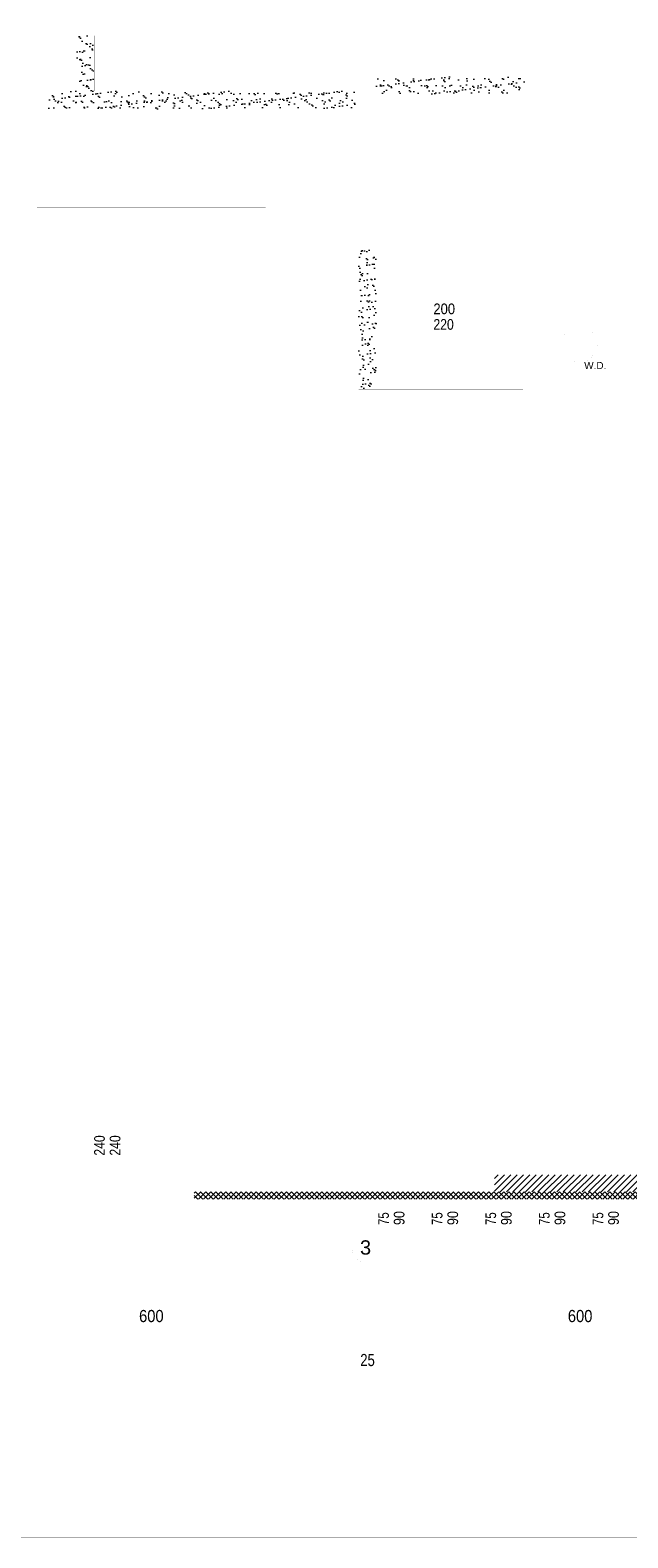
# Paper-space layout 'Layout1' of a CAD drawing. Header units: inches. Extents: x 7368 to 30263, y 5719 to 13940.
# Tile 2 of 44: x 8696 to 9532, y 9769 to 11881. Entities that reach past the tile are written whole.
import ezdxf
from ezdxf.enums import TextEntityAlignment as Align

# ---------------------------------------------------------------- set-up
doc = ezdxf.new("R2010")
doc.units = ezdxf.units.IN
doc.header["$LTSCALE"] = 2
doc.header["$MEASUREMENT"] = 0
for name, pattern in [('ACAD_ISO04W100', [30, 24, -3, 0, -3]), ('ACAD_ISO07W100', [3, 0, -3]), ('DASHED', [0.75, 0.5, -0.25]), ('DASHEDX2', [1.5, 1, -0.5]), ('HIDDEN', [9.525, 6.35, -3.175]), ('OS', [60, 30, -15, 0, -15]), ('PRZERYW', [60, 30, -30])]:
    doc.linetypes.add(name, pattern=pattern)
doc.layers.get('DEFPOINTS').update_dxf_attribs({"linetype": 'CONTINUOUS', "lineweight": 15})
for name, color, linetype, lineweight in [('A CIENKA', 7, 'CONTINUOUS', 13), ('A KRESKOWANIA', 7, 'CONTINUOUS', 5), ('A MURY ISTN', 7, 'CONTINUOUS', 15), ('A OPISY', 7, 'CONTINUOUS', 15), ('A OSIE', 7, 'ACAD_ISO04W100', 13), ('A PRZERYWANIA', 7, 'HIDDEN', 15), ('A WYMIARY', 7, 'CONTINUOUS', 9), ('ECIANA_PROJEKT', 7, 'CONTINUOUS', 15), ('WYBURZENIA', 7, 'CONTINUOUS', 9)]:
    doc.layers.add(name, color=color, linetype=linetype, lineweight=lineweight)
doc.styles.get("Standard").update_dxf_attribs({"font": 'arial.ttf'})
pattern_1 = [(37.5, (117, 107), (-0.503947, 15.41459), [0, -12.16, 0, -13.6, 0, -13]), (7.5, (117, 107), (14.158214, 22.577169), [0, -6.56, 0, -10.96, 0, -4.2]), (-32.5, (110.042, 100.042), (24.913135, 0.045272), [0, -4, 0, -14.4, 0, -18.8]), (-42.5, (110.042, 100.042), (24.049013, 7.021405), [0, -2, 0, -9.44, 0, -10.8])]
pattern_2 = [(45, (117, 107), (-3.5355339, 3.5355339), []), (135, (117, 107), (-3.5355339, -3.5355339), [])]

psp = doc.layouts.get("Layout1")

# ---------------------------------------------------------------- hatches: boundary and pattern name
at = {"layer": 'A KRESKOWANIA', "linetype": 'Continuous'}
h = psp.add_hatch(dxfattribs=at)
h.set_pattern_fill('AR-SAND_S0_1', color=254, scale=8, style=0)
h.set_pattern_definition(pattern_1)
h.paths.add_polyline_path([(9150.6, 11795.5), (8785.6, 11795.5), (8785.6, 11873.1), (8760.6, 11873.1), (8760.6, 11795.5), (8720.6, 11795.5), (8720.6, 11770.5), (9150.6, 11770.5)], flags=0)
h = psp.add_hatch(dxfattribs=at)
h.set_pattern_fill('AR-SAND_S0_1', color=254, scale=8, style=0)
h.set_pattern_definition(pattern_1)
h.paths.add_polyline_path([(9387.6, 11815.5), (9180.6, 11815.5), (9180.6, 11790.5), (9387.6, 11790.5)], flags=0)
h = psp.add_hatch(dxfattribs=at)
h.set_pattern_fill('AR-SAND_S0_1', color=254, scale=8, style=0)
h.set_pattern_definition(pattern_1)
h.paths.add_polyline_path([(9165.6, 11578), (9155.6, 11578), (9155.6, 11493), (9165.6, 11493)], flags=0)
h = psp.add_hatch(dxfattribs=at)
h.set_pattern_fill('AR-SAND_S0_1', color=254, scale=8, style=0)
h.set_pattern_definition(pattern_1)
h.paths.add_polyline_path([(9180.6, 11578), (9165.6, 11578), (9165.6, 11493), (9180.6, 11493)], flags=0)
h = psp.add_hatch(dxfattribs=at)
h.set_pattern_fill('AR-SAND_S0_1', color=254, scale=8, style=0)
h.set_pattern_definition(pattern_1)
h.paths.add_polyline_path([(9165.6, 11493), (9155.6, 11493), (9155.6, 11378), (9165.6, 11378)], flags=0)
h = psp.add_hatch(dxfattribs=at)
h.set_pattern_fill('AR-SAND_S0_1', color=254, scale=8, style=0)
h.set_pattern_definition(pattern_1)
h.paths.add_polyline_path([(9180.6, 11493), (9165.6, 11493), (9165.6, 11378), (9180.6, 11378)], flags=0)
at = {"layer": 'A OPISY', "linetype": 'Continuous'}
h = psp.add_hatch(dxfattribs=at)
h.set_pattern_fill('ANSI31_S0_5', color=2, scale=50, style=0)
h.set_pattern_definition([(45, (117, 107), (-4.4194174, 4.4194174), [])])
h.paths.add_polyline_path([(9585.6, 10278), (9345.6, 10278), (9345.6, 10254), (9585.6, 10254)], flags=0)
h = psp.add_hatch(dxfattribs=at)
h.set_pattern_fill('ANSI37_S0_4', color=2, scale=40, style=0)
h.set_pattern_definition(pattern_2)
h.paths.add_polyline_path([(9045.6, 10254), (8925.6, 10254), (8925.6, 10243.8), (9045.6, 10243.8)], flags=0)
h = psp.add_hatch(dxfattribs=at)
h.set_pattern_fill('ANSI37_S0_4', color=2, scale=40, style=0)
h.set_pattern_definition(pattern_2)
h.paths.add_polyline_path([(10813.4, 10254), (9585.6, 10254), (9345.6, 10254), (9045.6, 10254), (9045.6, 10243.8), (10813.4, 10243.8)], flags=0)

# ---------------------------------------------------------------- linework, layer by layer
at = {"layer": 'A CIENKA', "color": 7, "linetype": 'Continuous', "const_width": 0.018}
for points in [[(8685.6, 10244), (8925.6, 10243.8)], [(9339.6, 10254), (9591.6, 10254)]]:
    psp.add_lwpolyline(points, dxfattribs=at)
psp.add_lwpolyline([(9184.3, 10174.3, 1), (9146.9, 10174.3, 1)], format="xyb", close=True, dxfattribs=at)
at = {"layer": 'A KRESKOWANIA', "color": 254, "linetype": 'Continuous', "const_width": 0.018}
for points in [[(9234.7, 11478), (9316.4, 11478)], [(9464.6, 11480.9), (9464.6, 11401.1)], [(9504.5, 11441), (9424.6, 11441)], [(8805.6, 10279.2), (8805.6, 10360.8)], [(9203.1, 10281.1), (9203.1, 10202.1)], [(9278.1, 10281.1), (9278.1, 10202.1)], [(9353.1, 10281.1), (9353.1, 10202.1)], [(9428.1, 10281.1), (9428.1, 10202.1)], [(9503.1, 10281.1), (9503.1, 10202.1)]]:
    psp.add_lwpolyline(points, dxfattribs=at)
at = {"layer": 'A KRESKOWANIA', "color": 254, "linetype": 'DASHEDX2', "const_width": 0.018}
psp.add_lwpolyline([(9489.5, 11441, 1), (9439.7, 11441, 1)], format="xyb", close=True, dxfattribs=at)
at = {"layer": 'A MURY ISTN', "color": 4, "linetype": 'Continuous', "const_width": 0.018}
for points in [[(9155.6, 11815.5), (9155.6, 11873)], [(9155.6, 11873), (9180.6, 11873)], [(9180.6, 11578), (9180.6, 11873)], [(9180.6, 11815.5), (9150.6, 11815.5)], [(9150.6, 11815.5), (9150.6, 11770.5)], [(9180.6, 11770.5), (9180.6, 11815.5)], [(9150.6, 11770.5), (9180.6, 11770.5)], [(9155.6, 11578), (9155.6, 11770.5)], [(9155.6, 11578), (9180.6, 11578)], [(9155.6, 10323), (9155.6, 11378)], [(9155.6, 11378), (9180.6, 11378)], [(9180.6, 10323), (9180.6, 11378)], [(9180.6, 10323), (9150.6, 10323)], [(9150.6, 10323), (9150.6, 10278)], [(9180.6, 10278), (9180.6, 10323)], [(9045.6, 10278), (9345.6, 10278)], [(9045.6, 10278), (9045.6, 10254)], [(9150.6, 10278), (9180.6, 10278)], [(9345.6, 10278), (9345.6, 10254)], [(9045.6, 10254), (9345.6, 10254)]]:
    psp.add_lwpolyline(points, dxfattribs=at)
at = {"layer": 'A OSIE', "color": 1, "linetype": 'OS', "const_width": 0.018}
for points in [[(9165.6, 10193), (9165.6, 13393)], [(7865.6, 11793), (13525.6, 11793)], [(7865.6, 11493), (13525.6, 11493)], [(7865.6, 10893), (13525.6, 10893)], [(7865.6, 10293), (13525.6, 10293)]]:
    psp.add_lwpolyline(points, dxfattribs=at)
at = {"layer": 'A PRZERYWANIA', "color": 3, "linetype": 'PRZERYW', "const_width": 0.018}
for points in [[(9150.6, 10323), (9150.6, 13263)], [(9180.6, 10323), (9180.6, 13263)]]:
    psp.add_lwpolyline(points, dxfattribs=at)
at = {"layer": 'A PRZERYWANIA', "color": 3, "linetype": 'DASHEDX2', "const_width": 0.018}
for points in [[(9030.6, 11637.4), (8700.6, 11637.4)], [(8700.6, 11637.4), (8700.6, 10412.4)], [(9030.6, 10412.4), (9030.6, 11637.4)], [(9025.6, 11632.4), (8705.6, 11632.4)], [(8705.6, 11632.4), (8705.6, 10417.4)], [(8865.6, 11632.4), (8705.6, 11632.4)], [(8705.6, 11632.4), (8705.6, 11571.7)], [(8865.6, 11632.4), (8865.6, 10417.4)], [(8865.6, 11571.7), (8865.6, 11632.4)], [(8865.6, 11571.7), (8865.6, 11632.4)], [(8865.6, 11632.4), (9025.6, 11632.4)], [(9025.6, 10417.4), (9025.6, 11632.4)], [(9025.6, 11632.4), (9025.6, 11571.7)], [(8705.6, 11571.7), (8865.6, 11571.7)], [(8865.6, 11571.7), (8705.6, 11571.7)], [(8705.6, 11571.7), (8705.6, 11510.9)], [(9025.6, 11571.7), (8865.6, 11571.7)], [(8865.6, 11510.9), (8865.6, 11571.7)], [(8865.6, 11510.9), (8865.6, 11571.7)], [(8865.6, 11571.7), (9025.6, 11571.7)], [(9025.6, 11571.7), (9025.6, 11510.9)], [(9165.6, 11578), (9165.6, 11378)], [(9385.6, 11578), (9165.6, 11578)], [(9385.6, 11378), (9385.6, 11578)], [(8705.6, 11510.9), (8865.6, 11510.9)], [(8865.6, 11510.9), (8705.6, 11510.9)], [(8705.6, 11510.9), (8705.6, 11450.2)], [(9025.6, 11510.9), (8865.6, 11510.9)], [(8865.6, 11450.2), (8865.6, 11510.9)], [(8865.6, 11510.9), (9025.6, 11510.9)], [(8865.6, 11450.2), (8865.6, 11510.9)], [(9025.6, 11510.9), (9025.6, 11450.2)], [(8865.6, 11450.2), (8705.6, 11450.2)], [(8705.6, 11450.2), (8705.6, 11389.4)], [(8705.6, 11450.2), (8865.6, 11450.2)], [(8865.6, 11450.2), (8705.6, 11450.2)], [(8705.6, 11450.2), (8705.6, 11389.4)], [(8865.6, 11389.4), (8865.6, 11450.2)], [(8865.6, 11450.2), (9025.6, 11450.2)], [(9025.6, 11450.2), (8865.6, 11450.2)], [(8865.6, 11389.4), (8865.6, 11450.2)], [(8865.6, 11389.4), (8865.6, 11450.2)], [(8865.6, 11389.4), (8865.6, 11450.2)], [(8865.6, 11450.2), (9025.6, 11450.2)], [(9025.6, 11450.2), (9025.6, 11389.4)], [(9025.6, 11450.2), (9025.6, 11389.4)], [(8705.6, 11389.4), (8865.6, 11389.4)], [(8865.6, 11389.4), (8705.6, 11389.4)], [(8705.6, 11389.4), (8705.6, 11328.7)], [(8705.6, 11389.4), (8865.6, 11389.4)], [(9025.6, 11389.4), (8865.6, 11389.4)], [(8865.6, 11328.7), (8865.6, 11389.4)], [(8865.6, 11328.7), (8865.6, 11389.4)], [(8865.6, 11389.4), (9025.6, 11389.4)], [(9025.6, 11389.4), (8865.6, 11389.4)], [(9025.6, 11389.4), (9025.6, 11328.7)], [(9165.6, 11378), (9385.6, 11378)], [(8865.6, 11328.7), (8705.6, 11328.7)], [(8705.6, 11328.7), (8705.6, 11267.9)], [(8705.6, 11328.7), (8865.6, 11328.7)], [(8865.6, 11267.9), (8865.6, 11328.7)], [(8865.6, 11267.9), (8865.6, 11328.7)], [(8865.6, 11328.7), (9025.6, 11328.7)], [(9025.6, 11328.7), (8865.6, 11328.7)], [(9025.6, 11328.7), (9025.6, 11267.9)], [(8705.6, 11267.9), (8865.6, 11267.9)], [(8865.6, 11267.9), (8705.6, 11267.9)], [(8705.6, 11267.9), (8705.6, 11207.2)], [(9025.6, 11267.9), (8865.6, 11267.9)], [(8865.6, 11207.2), (8865.6, 11267.9)], [(8865.6, 11267.9), (9025.6, 11267.9)], [(8865.6, 11207.2), (8865.6, 11267.9)], [(9025.6, 11267.9), (9025.6, 11207.2)], [(8865.6, 11207.2), (8705.6, 11207.2)], [(8705.6, 11207.2), (8705.6, 11146.4)], [(8705.6, 11207.2), (8865.6, 11207.2)], [(8865.6, 11146.4), (8865.6, 11207.2)], [(8865.6, 11207.2), (9025.6, 11207.2)], [(9025.6, 11207.2), (8865.6, 11207.2)], [(8865.6, 11146.4), (8865.6, 11207.2)], [(9025.6, 11207.2), (9025.6, 11146.4)], [(8865.6, 11146.4), (8705.6, 11146.4)], [(8705.6, 11146.4), (8705.6, 11085.7)], [(8705.6, 11146.4), (8865.6, 11146.4)], [(8865.6, 11085.7), (8865.6, 11146.4)], [(8865.6, 11146.4), (9025.6, 11146.4)], [(9025.6, 11146.4), (8865.6, 11146.4)], [(8865.6, 11085.7), (8865.6, 11146.4)], [(9025.6, 11146.4), (9025.6, 11085.7)], [(8865.6, 11085.7), (8705.6, 11085.7)], [(8705.6, 11085.7), (8705.6, 11024.9)], [(8865.6, 11085.7), (8705.6, 11085.7)], [(8705.6, 11085.7), (8705.6, 11024.9)], [(8705.6, 11085.7), (8865.6, 11085.7)], [(8865.6, 11024.9), (8865.6, 11085.7)], [(8865.6, 11085.7), (9025.6, 11085.7)], [(8865.6, 11024.9), (8865.6, 11085.7)], [(8865.6, 11024.9), (8865.6, 11085.7)], [(8865.6, 11024.9), (8865.6, 11085.7)], [(8865.6, 11085.7), (9025.6, 11085.7)], [(9025.6, 11085.7), (8865.6, 11085.7)], [(9025.6, 11085.7), (9025.6, 11024.9)], [(9025.6, 11085.7), (9025.6, 11024.9)], [(8705.6, 11024.9), (8865.6, 11024.9)], [(8705.6, 11024.9), (8865.6, 11024.9)], [(8865.6, 11024.9), (8705.6, 11024.9)], [(8705.6, 11024.9), (8705.6, 10964.2)], [(9025.6, 11024.9), (8865.6, 11024.9)], [(9025.6, 11024.9), (8865.6, 11024.9)], [(8865.6, 10964.2), (8865.6, 11024.9)], [(8865.6, 11024.9), (9025.6, 11024.9)], [(8865.6, 10964.2), (8865.6, 11024.9)], [(9025.6, 11024.9), (9025.6, 10964.2)], [(8705.6, 10964.2), (8865.6, 10964.2)], [(8865.6, 10964.2), (8705.6, 10964.2)], [(8705.6, 10964.2), (8705.6, 10903.4)], [(9025.6, 10964.2), (8865.6, 10964.2)], [(8865.6, 10903.4), (8865.6, 10964.2)], [(8865.6, 10964.2), (9025.6, 10964.2)], [(8865.6, 10903.4), (8865.6, 10964.2)], [(9025.6, 10964.2), (9025.6, 10903.4)], [(8705.6, 10903.4), (8865.6, 10903.4)], [(8865.6, 10903.4), (8705.6, 10903.4)], [(8705.6, 10903.4), (8705.6, 10842.7)], [(9025.6, 10903.4), (8865.6, 10903.4)], [(8865.6, 10842.7), (8865.6, 10903.4)], [(8865.6, 10903.4), (9025.6, 10903.4)], [(8865.6, 10842.7), (8865.6, 10903.4)], [(9025.6, 10903.4), (9025.6, 10842.7)], [(8865.6, 10842.7), (8705.6, 10842.7)], [(8705.6, 10842.7), (8705.6, 10781.9)], [(8705.6, 10842.7), (8865.6, 10842.7)], [(8865.6, 10781.9), (8865.6, 10842.7)], [(8865.6, 10842.7), (9025.6, 10842.7)], [(9025.6, 10842.7), (8865.6, 10842.7)], [(8865.6, 10781.9), (8865.6, 10842.7)], [(9025.6, 10842.7), (9025.6, 10781.9)], [(8865.6, 10781.9), (8705.6, 10781.9)], [(8705.6, 10781.9), (8705.6, 10721.2)], [(8705.6, 10781.9), (8865.6, 10781.9)], [(8865.6, 10721.2), (8865.6, 10781.9)], [(8865.6, 10781.9), (9025.6, 10781.9)], [(9025.6, 10781.9), (8865.6, 10781.9)], [(8865.6, 10721.2), (8865.6, 10781.9)], [(9025.6, 10781.9), (9025.6, 10721.2)], [(8865.6, 10721.2), (8705.6, 10721.2)], [(8705.6, 10721.2), (8705.6, 10660.4)], [(8865.6, 10721.2), (8705.6, 10721.2)], [(8705.6, 10721.2), (8705.6, 10660.4)], [(8705.6, 10721.2), (8865.6, 10721.2)], [(8865.6, 10660.4), (8865.6, 10721.2)], [(8865.6, 10721.2), (9025.6, 10721.2)], [(8865.6, 10660.4), (8865.6, 10721.2)], [(8865.6, 10660.4), (8865.6, 10721.2)], [(8865.6, 10660.4), (8865.6, 10721.2)], [(8865.6, 10721.2), (9025.6, 10721.2)], [(9025.6, 10721.2), (8865.6, 10721.2)], [(9025.6, 10721.2), (9025.6, 10660.4)], [(9025.6, 10721.2), (9025.6, 10660.4)], [(8705.6, 10660.4), (8865.6, 10660.4)], [(8705.6, 10660.4), (8865.6, 10660.4)], [(8865.6, 10660.4), (8705.6, 10660.4)], [(8705.6, 10660.4), (8705.6, 10599.7)], [(9025.6, 10660.4), (8865.6, 10660.4)], [(9025.6, 10660.4), (8865.6, 10660.4)], [(8865.6, 10599.7), (8865.6, 10660.4)], [(8865.6, 10660.4), (9025.6, 10660.4)], [(8865.6, 10599.7), (8865.6, 10660.4)], [(9025.6, 10660.4), (9025.6, 10599.7)], [(8705.6, 10599.7), (8865.6, 10599.7)], [(8865.6, 10599.7), (8705.6, 10599.7)], [(8705.6, 10599.7), (8705.6, 10538.9)], [(9025.6, 10599.7), (8865.6, 10599.7)], [(8865.6, 10538.9), (8865.6, 10599.7)], [(8865.6, 10599.7), (9025.6, 10599.7)], [(8865.6, 10538.9), (8865.6, 10599.7)], [(9025.6, 10599.7), (9025.6, 10538.9)], [(8865.6, 10538.9), (8705.6, 10538.9)], [(8705.6, 10538.9), (8705.6, 10478.2)], [(8705.6, 10538.9), (8865.6, 10538.9)], [(8865.6, 10478.2), (8865.6, 10538.9)], [(8865.6, 10538.9), (9025.6, 10538.9)], [(9025.6, 10538.9), (8865.6, 10538.9)], [(8865.6, 10478.2), (8865.6, 10538.9)], [(9025.6, 10538.9), (9025.6, 10478.2)], [(8925.6, 10494), (8685.6, 10494)], [(8925.6, 10254), (8925.6, 10494)], [(8705.6, 10478.2), (8865.6, 10478.2)], [(8865.6, 10478.2), (8705.6, 10478.2)], [(8705.6, 10478.2), (8705.6, 10417.4)], [(9025.6, 10478.2), (8865.6, 10478.2)], [(8865.6, 10417.4), (8865.6, 10478.2)], [(8865.6, 10478.2), (9025.6, 10478.2)], [(8865.6, 10417.4), (8865.6, 10478.2)], [(9025.6, 10478.2), (9025.6, 10417.4)], [(8700.6, 10412.4), (9030.6, 10412.4)], [(8705.6, 10417.4), (9025.6, 10417.4)], [(8705.6, 10417.4), (8865.6, 10417.4)], [(9025.6, 10417.4), (8865.6, 10417.4)], [(8685.6, 10278), (8925.6, 10278)], [(8685.6, 10254), (8925.6, 10254)]]:
    psp.add_lwpolyline(points, dxfattribs=at)
at = {"layer": 'A PRZERYWANIA', "color": 3, "linetype": 'DASHED', "const_width": 0.018}
for points in [[(9163.1, 10264), (9243.1, 10264)], [(9163.1, 10254), (9163.1, 10264)], [(9163.1, 10264), (9168.1, 10264)], [(9163.1, 10254), (9163.1, 10264)], [(9168.1, 10264), (9168.1, 10254)], [(9238.1, 10264), (9243.1, 10264)], [(9238.1, 10254), (9238.1, 10264)], [(9238.1, 10264), (9318.1, 10264)], [(9238.1, 10254), (9238.1, 10264)], [(9243.1, 10264), (9238.1, 10264)], [(9238.1, 10264), (9238.1, 10254)], [(9243.1, 10264), (9243.1, 10254)], [(9243.1, 10264), (9243.1, 10254)], [(9243.1, 10254), (9243.1, 10264)], [(9318.1, 10264), (9313.1, 10264)], [(9313.1, 10264), (9313.1, 10254)], [(9313.1, 10264), (9393.1, 10264)], [(9313.1, 10254), (9313.1, 10264)], [(9313.1, 10264), (9318.1, 10264)], [(9313.1, 10254), (9313.1, 10264)], [(9318.1, 10254), (9318.1, 10264)], [(9318.1, 10264), (9318.1, 10254)], [(9318.1, 10264), (9318.1, 10254)], [(9388.1, 10264), (9468.1, 10264)], [(9388.1, 10254), (9388.1, 10264)], [(9388.1, 10264), (9393.1, 10264)], [(9388.1, 10254), (9388.1, 10264)], [(9393.1, 10264), (9388.1, 10264)], [(9388.1, 10264), (9388.1, 10254)], [(9393.1, 10264), (9393.1, 10254)], [(9393.1, 10264), (9393.1, 10254)], [(9393.1, 10254), (9393.1, 10264)], [(9463.1, 10264), (9543.1, 10264)], [(9463.1, 10254), (9463.1, 10264)], [(9463.1, 10264), (9468.1, 10264)], [(9463.1, 10254), (9463.1, 10264)], [(9468.1, 10264), (9463.1, 10264)], [(9463.1, 10264), (9463.1, 10254)], [(9468.1, 10264), (9468.1, 10254)], [(9468.1, 10264), (9468.1, 10254)], [(9468.1, 10254), (9468.1, 10264)], [(9243.1, 10254), (9163.1, 10254)], [(9168.1, 10254), (9163.1, 10254)], [(9168.1, 10259), (9238.1, 10259)], [(9243.1, 10254), (9238.1, 10254)], [(9318.1, 10254), (9238.1, 10254)], [(9238.1, 10254), (9243.1, 10254)], [(9243.1, 10259), (9313.1, 10259)], [(9313.1, 10254), (9318.1, 10254)], [(9393.1, 10254), (9313.1, 10254)], [(9318.1, 10254), (9313.1, 10254)], [(9318.1, 10259), (9388.1, 10259)], [(9468.1, 10254), (9388.1, 10254)], [(9393.1, 10254), (9388.1, 10254)], [(9388.1, 10254), (9393.1, 10254)], [(9393.1, 10259), (9463.1, 10259)], [(9543.1, 10254), (9463.1, 10254)], [(9468.1, 10254), (9463.1, 10254)], [(9463.1, 10254), (9468.1, 10254)], [(9468.1, 10259), (9538.1, 10259)]]:
    psp.add_lwpolyline(points, dxfattribs=at)
at = {"layer": 'A WYMIARY', "color": 80, "linetype": 'Continuous', "const_width": 0.018}
for points in [[(9165.6, 10069), (9165.6, 10075)], [(9165.6, 10069), (9171.6, 10075)], [(9165.6, 10069), (9165.6, 10075)], [(9165.6, 10069), (9171.6, 10075)], [(8571.6, 10069), (9159.6, 10069)], [(9165.6, 10069), (9159.6, 10069)], [(9165.6, 10069), (9159.6, 10063)], [(9165.6, 10069), (9159.6, 10069)], [(9165.6, 10069), (9159.6, 10063)], [(9165.6, 10069), (9171.6, 10069)], [(9165.6, 10069), (9165.6, 10063)], [(9165.6, 10069), (9171.6, 10069)], [(9165.6, 10069), (9165.6, 10063)], [(9171.6, 10069), (9759.6, 10069)], [(9155.6, 10007.3), (9155.6, 10013.3)], [(9155.6, 10007.3), (9161.6, 10013.3)], [(9155.6, 10007.3), (9155.6, 10013.3)], [(9155.6, 10007.3), (9161.6, 10013.3)], [(9180.6, 10007.3), (9180.6, 10013.3)], [(9180.6, 10007.3), (9186.6, 10013.3)], [(9180.6, 10007.3), (9180.6, 10013.3)], [(9180.6, 10007.3), (9186.6, 10013.3)], [(9149.6, 10007.3), (7941.6, 10007.3)], [(9149.6, 10007.3), (9143.6, 10007.3)], [(9155.6, 10007.3), (9149.6, 10007.3)], [(9155.6, 10007.3), (9149.6, 10001.3)], [(9155.6, 10007.3), (9149.6, 10007.3)], [(9155.6, 10007.3), (9149.6, 10001.3)], [(9180.6, 10007.3), (9155.6, 10007.3)], [(9155.6, 10007.3), (9161.6, 10007.3)], [(9155.6, 10007.3), (9155.6, 10001.3)], [(9155.6, 10007.3), (9161.6, 10007.3)], [(9155.6, 10007.3), (9155.6, 10001.3)], [(9180.6, 10007.3), (9174.6, 10007.3)], [(9180.6, 10007.3), (9174.6, 10001.3)], [(9180.6, 10007.3), (9174.6, 10007.3)], [(9180.6, 10007.3), (9174.6, 10001.3)], [(9180.6, 10007.3), (9186.6, 10007.3)], [(9180.6, 10007.3), (9180.6, 10001.3)], [(9180.6, 10007.3), (9186.6, 10007.3)], [(9180.6, 10007.3), (9180.6, 10001.3)], [(11609.6, 10007.3), (9186.6, 10007.3)], [(9186.6, 10007.3), (9192.6, 10007.3)], [(7917.6, 9974.5), (13473.6, 9974.5)]]:
    psp.add_lwpolyline(points, dxfattribs=at)
at = {"layer": 'DEFPOINTS', "color": 7, "linetype": 'Continuous', "const_width": 0.018}
for points in [[(9045.6, 10254), (9045.6, 10243.8)], [(7367.6, 9769.5), (14917.8, 9769.5)]]:
    psp.add_lwpolyline(points, dxfattribs=at)
at = {"layer": 'ECIANA_PROJEKT', "color": 141, "linetype": 'Continuous', "const_width": 0.018}
for points in [[(9155.6, 12027), (9155.6, 11873)], [(9180.6, 11873), (9180.6, 12027)], [(9155.6, 11873), (9180.6, 11873)], [(9045.6, 10278), (8925.6, 10278)], [(8925.6, 10278), (8925.6, 10254)], [(9045.6, 10254), (9045.6, 10278)], [(9585.6, 10278), (9345.6, 10278)], [(9345.6, 10278), (9345.6, 10254)], [(8925.6, 10254), (8925.6, 10243.8)], [(8925.6, 10254), (9045.6, 10254)], [(8925.6, 10243.8), (12879.6, 10243.8)], [(9345.6, 10254), (9585.6, 10254)]]:
    psp.add_lwpolyline(points, dxfattribs=at)
at = {"layer": 'WYBURZENIA', "color": 6, "linetype": 'ACAD_ISO07W100', "const_width": 0.018}
for points in [[(8760.6, 11795.5), (8760.6, 11873.1)], [(8760.6, 11873.1), (8785.6, 11873.1)], [(8785.6, 11795.5), (8785.6, 11873.1)], [(9180.6, 11815.5), (9387.6, 11815.5)], [(9387.6, 11790.5), (9387.6, 11815.5)], [(8720.6, 11770.5), (8720.6, 11795.5)], [(8720.6, 11795.5), (8760.6, 11795.5)], [(8785.6, 11795.5), (9150.6, 11795.5)], [(9180.6, 11790.5), (9387.6, 11790.5)], [(8720.6, 11770.5), (9150.6, 11770.5)], [(9155.6, 11378), (9155.6, 11578)], [(9180.6, 11378), (9180.6, 11578)]]:
    psp.add_lwpolyline(points, dxfattribs=at)

# ---------------------------------------------------------------- texts
at = {"layer": 'A CIENKA', "color": 7}
psp.add_text('W.D.', height=10, dxfattribs=at).set_placement((9471.3, 11406.1))
at = {"layer": 'A KRESKOWANIA', "color": 254}
psp.add_text('3', height=20, dxfattribs=at).set_placement((9157.6, 10166.1))
at = {"layer": 'A WYMIARY', "color": 80}
for s, width, p in [('200', 0.867857, (9260.3, 11483)), ('220', 0.816807, (9260.3, 11461.2))]:
    psp.add_text(s, height=14.96, dxfattribs=dict(at, width=width)).set_placement(p)
for s, width, p in [('240', 0.816807, (8800.5, 10304.7)), ('240', 0.816807, (8822.3, 10304.7)), ('75', 0.771429, (9198, 10207.5)), ('90', 0.841559, (9219.8, 10207.5)), ('75', 0.771429, (9273, 10207.5)), ('90', 0.841559, (9294.8, 10207.5)), ('75', 0.771429, (9348, 10207.5)), ('90', 0.841559, (9369.8, 10207.5)), ('75', 0.771429, (9423, 10207.5)), ('90', 0.841559, (9444.8, 10207.5)), ('75', 0.771429, (9498, 10207.5)), ('90', 0.841559, (9519.8, 10207.5))]:
    psp.add_text(s, height=14.96, rotation=90, dxfattribs=dict(at, width=width)).set_placement(p)
for s, width, p in [('600', 0.867857, (8865.6, 10080.1)), ('600', 0.867857, (9465.6, 10080.1)), ('25', 0.771429, (9168.1, 10018.5))]:
    psp.add_text(s, height=17, dxfattribs=dict(at, width=width)).set_placement(p, align=Align.MIDDLE_CENTER)

doc.saveas('drawing.dxf')
